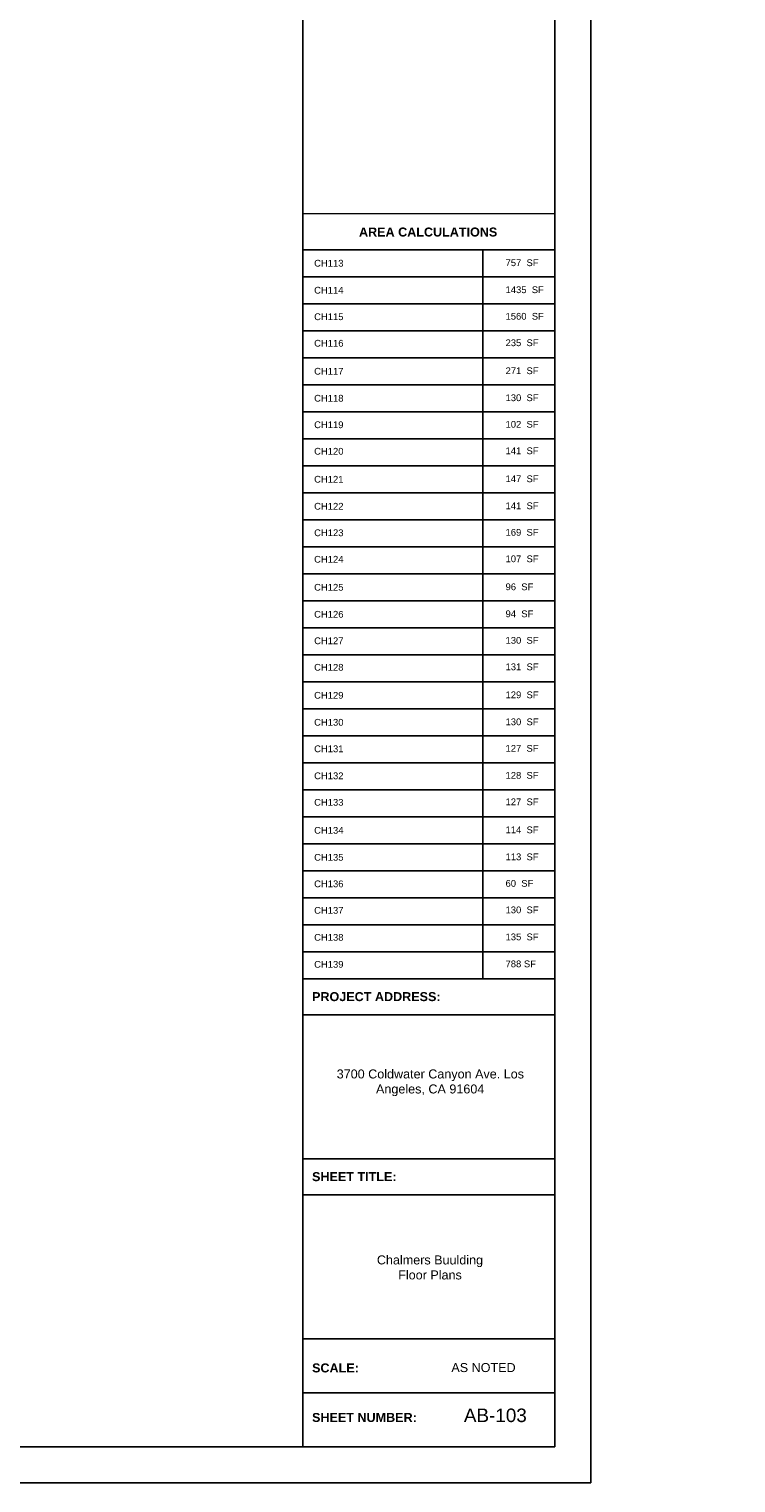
# Model space of a CAD drawing. Header units: inches. Extents: x -2078 to 109126, y -964 to 6385.
# Tile 145 of 256: x 23731 to 24359, y 2929 to 4221. Entities that reach past the tile are written whole.
import ezdxf

# ---------------------------------------------------------------- set-up
doc = ezdxf.new("R2010")
doc.units = ezdxf.units.IN
doc.header["$MEASUREMENT"] = 0
for name, color, linetype, lineweight in [('A-ANNO', 2, 'Continuous', 5), ('A-DETAIL-2', 20, 'Continuous', 25), ('A-DETAIL-3', 40, 'Continuous', 15)]:
    doc.layers.add(name, color=color, linetype=linetype, lineweight=lineweight)
doc.layers.add('A-TB', color=7, linetype='Continuous')
doc.styles.add('Arial_3', font='arial.ttf', dxfattribs={"height": 0.125})
doc.styles.add('Arial_4', font='arial.ttf', dxfattribs={"height": 3})
doc.styles.add('Arial_5', font='arial.ttf', dxfattribs={"height": 0.09375})
doc.styles.add('Arial_B_2', font='arialbd.ttf', dxfattribs={"height": 0.125})

# ---------------------------------------------------------------- blocks, each defined once
blk = doc.blocks.new('JC_TB_48x36 - JC_TB_3624-1264225-Floor Plans')
at = {"layer": 'A-TB'}
for p, q in [((47.997, -11.988), (47.997, 24.012)), ((43.997, 23.512), (43.997, -11.488)), ((47.497, -11.488), (47.497, 23.512)), ((43.997, -4.988), (47.497, -4.988)), ((43.997, -5.488), (47.497, -5.488)), ((43.997, -7.488), (47.497, -7.488)), ((43.997, -7.988), (47.497, -7.988)), ((43.997, -9.988), (47.497, -9.988)), ((47.497, -10.738), (43.997, -10.738)), ((0.747, -11.488), (47.497, -11.488)), ((-0.003, -11.988), (47.997, -11.988))]:
    blk.add_line(p, q, dxfattribs=at)
at = {"layer": 'A-TB', "char_height": 0.125, "attachment_point": 1, "bg_fill": 2}
for s, insert, width, style in [('PROJECT ADDRESS:', (44.126, -5.172), 2.14941, 'Arial_B_2'), ('SHEET TITLE:', (44.126, -7.672), 1.42031, 'Arial_B_2'), ('SCALE:', (44.126, -10.328), 0.77959, 'Arial_B_2'), ('AS NOTED', (46.061, -10.323), 1.08259, 'Arial_3'), ('SHEET NUMBER:', (44.126, -11.016), 1.76434, 'Arial_B_2')]:
    blk.add_mtext(s, dxfattribs=dict(at, insert=insert, width=width, style=style))

msp = doc.modelspace()

# ---------------------------------------------------------------- block references
at = {"layer": 'A-TB', "xscale": 64, "yscale": 64, "zscale": 64}
msp.add_blockref('JC_TB_48x36 - JC_TB_3624-1264225-Floor Plans', (21158.08, 3695.863), dxfattribs=at)

# ---------------------------------------------------------------- next in the draw order: linework, layer by layer
at = {"layer": 'A-DETAIL-2'}
for p, q in [((23973.88, 4024.663), (24197.88, 4024.663)), ((24133.88, 4024.663), (24133.88, 3376.663)), ((23973.88, 4000.663), (24197.88, 4000.663)), ((23973.88, 3976.663), (24197.88, 3976.663)), ((23973.88, 3952.663), (24197.88, 3952.663)), ((23973.88, 3928.663), (24197.88, 3928.663)), ((23973.88, 3904.663), (24197.88, 3904.663)), ((23973.88, 3880.663), (24197.88, 3880.663)), ((23973.88, 3856.663), (24197.88, 3856.663)), ((23973.88, 3832.663), (24197.88, 3832.663)), ((23973.88, 3808.663), (24197.88, 3808.663)), ((23973.88, 3784.663), (24197.88, 3784.663)), ((23973.88, 3760.663), (24197.88, 3760.663)), ((23973.88, 3736.663), (24197.88, 3736.663)), ((23973.88, 3712.663), (24197.88, 3712.663)), ((23973.88, 3688.663), (24197.88, 3688.663)), ((23973.88, 3664.663), (24197.88, 3664.663)), ((23973.88, 3640.663), (24197.88, 3640.663)), ((23973.88, 3616.663), (24197.88, 3616.663)), ((23973.88, 3592.663), (24197.88, 3592.663)), ((23973.88, 3568.663), (24197.88, 3568.663)), ((23973.88, 3544.663), (24197.88, 3544.663)), ((23973.88, 3520.663), (24197.88, 3520.663)), ((23973.88, 3496.663), (24197.88, 3496.663)), ((23973.88, 3472.663), (24197.88, 3472.663)), ((23973.88, 3448.663), (24197.88, 3448.663)), ((23973.88, 3424.663), (24197.88, 3424.663)), ((23973.88, 3400.663), (24197.88, 3400.663))]:
    msp.add_line(p, q, dxfattribs=at)
at = {"layer": 'A-DETAIL-3', "lineweight": 9}
for p, q in [((24197.88, 4056.663), (23973.88, 4056.663)), ((23973.88, 4032.663), (23973.88, 3376.663)), ((24197.88, 3376.663), (24197.88, 4032.663))]:
    msp.add_line(p, q, dxfattribs=at)

# ---------------------------------------------------------------- next in the draw order: texts
at = {"layer": 'A-ANNO', "lineweight": 50, "insert": (24023.882, 4044.381), "char_height": 8, "width": 145.844, "attachment_point": 1, "style": 'Arial_B_2'}
msp.add_mtext('AREA CALCULATIONS', dxfattribs=at)
at = {"layer": 'A-ANNO', "char_height": 6, "attachment_point": 1, "style": 'Arial_5'}
for s, insert, width in [('CH113', (23983.998, 4015.657), 139.582), ('757  SF', (24154.147, 4016.068), 47.066), ('CH114', (23983.998, 3991.657), 139.582), ('1435  SF', (24154.147, 3992.068), 47.066), ('CH115', (23983.998, 3968.077), 139.582), ('1560  SF', (24154.147, 3968.489), 47.066), ('CH116', (23983.998, 3944.539), 139.582), ('235  SF', (24154.147, 3944.95), 47.066), ('CH117', (23983.998, 3919.657), 139.582), ('271  SF', (24154.147, 3920.068), 47.066), ('CH118', (23983.998, 3895.657), 139.582), ('130  SF', (24154.147, 3896.068), 47.066), ('CH119', (23983.998, 3872.077), 139.582), ('102  SF', (24154.147, 3872.489), 47.066), ('CH120', (23983.998, 3848.539), 139.582), ('141  SF', (24154.147, 3848.95), 47.066), ('CH121', (23983.998, 3823.657), 139.582), ('147  SF', (24154.147, 3824.068), 47.066), ('CH122', (23983.998, 3799.657), 139.582), ('141  SF', (24154.147, 3800.068), 47.066), ('CH123', (23983.998, 3776.077), 139.582), ('169  SF', (24154.147, 3776.489), 47.066), ('CH124', (23983.998, 3752.539), 139.582), ('107  SF', (24154.147, 3752.95), 47.066), ('CH125', (23983.998, 3727.657), 139.582), ('96  SF', (24154.147, 3728.068), 47.066), ('CH126', (23983.998, 3703.657), 139.582), ('94  SF', (24154.147, 3704.068), 47.066), ('CH127', (23983.998, 3680.077), 139.582), ('130  SF', (24154.147, 3680.489), 47.066), ('CH128', (23983.998, 3656.539), 139.582), ('131  SF', (24154.147, 3656.95), 47.066), ('CH129', (23983.998, 3631.657), 139.582), ('129  SF', (24154.147, 3632.068), 47.066), ('CH130', (23983.998, 3607.657), 139.582), ('130  SF', (24154.147, 3608.068), 47.066), ('CH131', (23983.998, 3584.077), 139.582), ('127  SF', (24154.147, 3584.489), 47.066), ('CH132', (23983.998, 3560.077), 139.582), ('128  SF', (24154.147, 3560.489), 47.066), ('CH133', (23983.998, 3536.539), 139.582), ('127  SF', (24154.147, 3536.95), 47.066), ('CH134', (23983.998, 3511.657), 139.582), ('114  SF', (24154.147, 3512.068), 47.066), ('CH135', (23983.998, 3487.657), 139.582), ('113  SF', (24154.147, 3488.068), 47.066), ('CH136', (23983.998, 3464.077), 139.582), ('60  SF', (24154.147, 3464.489), 47.066), ('CH137', (23983.998, 3440.539), 139.582), ('130  SF', (24154.147, 3440.95), 47.066), ('CH138', (23983.998, 3416.539), 139.582), ('135  SF', (24154.147, 3416.95), 47.066), ('CH139', (23983.998, 3392.539), 139.582), ('788 SF', (24154.147, 3392.95), 47.066)]:
    msp.add_mtext(s, dxfattribs=dict(at, insert=insert, width=width))
at = {"layer": 'A-TB', "attachment_point": 1, "bg_fill": 2}
for s, insert, char_height, width, style in [('\\pi4.76755;3700 Coldwater Canyon Ave. Los \\P\\pi39.68433;Angeles, CA 91604', (23999.298, 3296.136), 8, 175.134, 'Arial_3'), ('\\pi8.33853;Chalmers Buulding\\P\\pi27.30988;Floor Plans', (24031.43, 3130.851), 8, 109.79576, 'Arial_3'), ('AB-103', (24117.12, 2994.751), 12, 67.872, 'Arial_4')]:
    msp.add_mtext(s, dxfattribs=dict(at, insert=insert, char_height=char_height, width=width, style=style))

doc.saveas('drawing.dxf')
